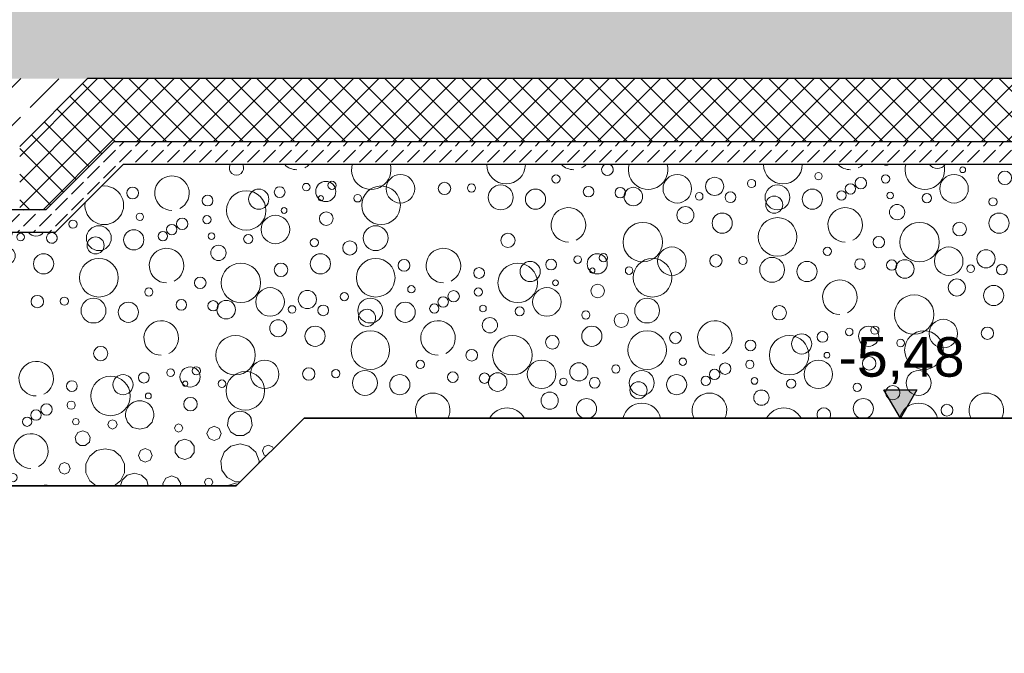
# Model space of a CAD drawing. Header units: metres. Extents: x -12 to 62.3, y -22.2 to 2.8.
# Tile 40 of 214: x 20.3 to 22.4, y -16.2 to -14.8. Entities that reach past the tile are written whole.
import ezdxf

# ---------------------------------------------------------------- set-up
doc = ezdxf.new("R2010")
doc.units = ezdxf.units.M
doc.header["$LTSCALE"] = 20
doc.header["$MEASUREMENT"] = 0
doc.linetypes.add('Strichlinie', pattern=[0.2, 0.15, -0.05])
doc.layers.get('0').update_dxf_attribs({"color": 8, "lineweight": 9})
doc.layers.get('Defpoints').update_dxf_attribs({"color": 8, "lineweight": 9})
for name, color, linetype in [('EG__..___A_____ZEICHNEN', 8, 'Continuous'), ('Neubau__ GHIW - druckfeste Dämmung u BP', 8, 'Continuous'), ('Neubau_A - Bodenaustausch', 8, 'Continuous'), ('Neubau_A - Sauberkeitsschicht', 8, 'Continuous'), ('Neubau_A-Bodenplatte', 8, 'Continuous'), ('Neubau_T-Bemaßung', 8, 'Continuous')]:
    doc.layers.add(name, color=color, linetype=linetype)
doc.layers.add('S-Linien _ Schraffuren.2D', color=8, linetype='Continuous', lineweight=9)
doc.styles.add('ERSTELLTER_STIL_2', font='arial.ttf')
doc.dimstyles.new('ERSTELLTER_STIL__1', dxfattribs={"dimtxt": 0.0875, "dimasz": 0.059375, "dimexe": 0.18, "dimexo": 0.0625, "dimgap": 0, "dimtad": 1, "dimzin": 0, "dimdsep": 46, "dimtxsty": 'ERSTELLTER_STIL_2', "dimblk": 'ARROWHEAD_6', "dimblk1": 'ARROWHEAD_6', "dimblk2": 'ARROWHEAD_6', "dimcen": 0.09, "dimclrd": 7, "dimclre": 7, "dimclrt": 7, "dimazin": 0, "dimtfac": 1, "dimtdec": 4, "dimtmove": 0, "dimatfit": 3, "dimfxl": 1, "dimtolj": 1, "dimtzin": 0, "dimarcsym": 0})
pattern_1 = [(45, (2952.9134, -10.175), (-0.0848528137, 0.0848528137), []), (45, (2952.87097, -10.13257), (-0.0848528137, 0.0848528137), [0.09, -0.03])]
pattern_2 = [(45, (2952.9134, -10.175), (-0.0353553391, 0.0353553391), [0.0375, -0.0125]), (45, (2952.9134, -10.139645), (-0.0353553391, 0.0353553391), [0.0375, -0.0125])]

# ---------------------------------------------------------------- blocks, each defined once
blk = doc.blocks.new('*X371', base_point=(-18420.1572, 0))
at = {"layer": 'Neubau_A - Bodenaustausch', "color": 253, "linetype": 'Continuous', "lineweight": 9, "true_color": 0x9f9f9f}
for centre, radius in [((-21351.0548, -4.9455), 0.00812), ((-21350.7362, -4.9313), 0.00642), ((-21350.643, -4.9493), 0.015), ((-21352.1871, -4.9698), 0.00837), ((-21352.144, -4.9793), 0.0223), ((-21352.1303, -4.9658), 0.00908), ((-21351.979, -4.9734), 0.0315), ((-21351.8816, -4.9727), 0.0137), ((-21351.6352, -4.9516), 0.00908), ((-21351.3671, -4.9734), 0.0315), ((-21351.2846, -4.9681), 0.0201), ((-21351.2029, -4.9617), 0.00908), ((-21350.9614, -4.961), 0.0126), ((-21350.9067, -4.9516), 0.00908), ((-21350.7553, -4.9734), 0.0315), ((-21352.571, -4.9827), 0.013), ((-21352.3198, -5.0213), 0.0436), ((-21352.2922, -4.9963), 0.0223), ((-21352.246, -4.9808), 0.0119), ((-21352.0218, -5.0099), 0.0427), ((-21351.8219, -4.9718), 0.00908), ((-21351.7574, -4.9925), 0.0275), ((-21351.6804, -4.9963), 0.0223), ((-21351.5632, -4.9798), 0.0117), ((-21351.4931, -4.982), 0.0115), ((-21351.4641, -4.9906), 0.0205), ((-21351.3186, -4.9901), 0.00837), ((-21351.2496, -4.9921), 0.0118), ((-21351.1456, -4.9925), 0.0275), ((-21351.0685, -4.9963), 0.0223), ((-21351.0041, -4.9881), 0.0103), ((-21350.9845, -4.9736), 0.0115), ((-21350.8965, -4.9881), 0.00732), ((-21352.4052, -4.9995), 0.0119), ((-21352.1547, -4.9942), 0.00574), ((-21352.0735, -4.9942), 0.00837), ((-21351.1528, -5.0086), 0.0189), ((-21350.8154, -4.9942), 0.0101), ((-21350.6693, -5.0023), 0.00908), ((-21352.2362, -5.0213), 0.00642), ((-21352.143, -5.0393), 0.015), ((-21351.3491, -5.0316), 0.0189), ((-21351.2677, -5.0493), 0.0223), ((-21350.8812, -5.025), 0.0169), ((-21350.6559, -5.0493), 0.0223), ((-21352.7029, -5.0517), 0.00908), ((-21352.5548, -5.0355), 0.00812), ((-21352.4614, -5.051), 0.0126), ((-21352.4067, -5.0416), 0.00908), ((-21352.2553, -5.0634), 0.0315), ((-21351.4434, -5.0913), 0.0436), ((-21351.1455, -5.0799), 0.0427), ((-21350.8316, -5.0913), 0.0436), ((-21350.7431, -5.0625), 0.015), ((-21352.6456, -5.0825), 0.0275), ((-21352.5685, -5.0863), 0.0223), ((-21352.5041, -5.0781), 0.0103), ((-21352.4845, -5.0636), 0.0115), ((-21352.3965, -5.0781), 0.00732), ((-21352.0337, -5.0825), 0.0275), ((-21352.6528, -5.0986), 0.0189), ((-21352.3154, -5.0842), 0.0101), ((-21352.1693, -5.0923), 0.00908), ((-21352.0908, -5.1041), 0.0158), ((-21351.7414, -5.0875), 0.0158), ((-21350.9215, -5.0913), 0.0128), ((-21352.3812, -5.115), 0.0169), ((-21351.379, -5.1334), 0.0315), ((-21351.0352, -5.1116), 0.00908), ((-21350.7671, -5.1334), 0.0315), ((-21350.6846, -5.1281), 0.0201), ((-21352.6455, -5.1699), 0.0427), ((-21352.1559, -5.1393), 0.0223), ((-21352.0336, -5.1699), 0.0427), ((-21351.971, -5.1427), 0.013), ((-21351.6922, -5.1563), 0.0223), ((-21351.646, -5.1408), 0.0119), ((-21351.5871, -5.1298), 0.00837), ((-21351.544, -5.1393), 0.0223), ((-21351.5303, -5.1258), 0.00908), ((-21351.4218, -5.1699), 0.0427), ((-21351.2816, -5.1327), 0.0137), ((-21351.2219, -5.1318), 0.00908), ((-21351.1574, -5.1525), 0.0275), ((-21351.0804, -5.1563), 0.0223), ((-21350.9632, -5.1398), 0.0117), ((-21350.8931, -5.142), 0.0115), ((-21350.8641, -5.1506), 0.0205), ((-21352.3316, -5.1813), 0.0436), ((-21352.2431, -5.1525), 0.015), ((-21351.8052, -5.1595), 0.0119), ((-21351.7198, -5.1813), 0.0436), ((-21351.5547, -5.1542), 0.00574), ((-21351.4735, -5.1542), 0.00837), ((-21350.7186, -5.1501), 0.00837), ((-21350.6496, -5.1521), 0.0118), ((-21352.4215, -5.1813), 0.0128), ((-21351.6362, -5.1813), 0.00642), ((-21350.7491, -5.1916), 0.0189), ((-21352.5352, -5.2016), 0.00908), ((-21352.2671, -5.2234), 0.0315), ((-21352.1846, -5.2181), 0.0201), ((-21351.9548, -5.1955), 0.00812), ((-21351.8614, -5.211), 0.0126), ((-21351.8067, -5.2016), 0.00908), ((-21351.6553, -5.2234), 0.0315), ((-21351.543, -5.1993), 0.015), ((-21350.6677, -5.2093), 0.0223), ((-21352.7219, -5.2218), 0.00908), ((-21352.6574, -5.2425), 0.0275), ((-21352.4632, -5.2298), 0.0117), ((-21352.3931, -5.232), 0.0115), ((-21352.3641, -5.2406), 0.0205), ((-21352.1029, -5.2117), 0.00908), ((-21352.0456, -5.2425), 0.0275), ((-21351.8845, -5.2236), 0.0115), ((-21351.4337, -5.2425), 0.0275), ((-21350.8434, -5.2513), 0.0436), ((-21352.5804, -5.2463), 0.0223), ((-21352.2186, -5.2401), 0.00837), ((-21352.1496, -5.2421), 0.0118), ((-21352.0528, -5.2586), 0.0189), ((-21351.9685, -5.2463), 0.0223), ((-21351.9041, -5.2381), 0.0103), ((-21351.7965, -5.2381), 0.00732), ((-21351.7154, -5.2442), 0.0101), ((-21351.5693, -5.2523), 0.00908), ((-21351.1414, -5.2475), 0.0158), ((-21352.2491, -5.2816), 0.0189), ((-21351.7812, -5.275), 0.0169), ((-21351.4908, -5.2641), 0.0158), ((-21350.779, -5.2934), 0.0315), ((-21352.1677, -5.2993), 0.0223), ((-21352.0455, -5.3299), 0.0427), ((-21351.5559, -5.2993), 0.0223), ((-21351.4336, -5.3299), 0.0427), ((-21350.9871, -5.2898), 0.00837), ((-21350.944, -5.2993), 0.0223), ((-21350.9303, -5.2858), 0.00908), ((-21350.8218, -5.3299), 0.0427), ((-21350.6816, -5.2927), 0.0137), ((-21352.3434, -5.3413), 0.0436), ((-21351.7316, -5.3413), 0.0436), ((-21351.6431, -5.3125), 0.015), ((-21351.371, -5.3027), 0.013), ((-21351.2052, -5.3195), 0.0119), ((-21351.1198, -5.3413), 0.0436), ((-21351.0922, -5.3163), 0.0223), ((-21351.046, -5.3008), 0.0119), ((-21350.9547, -5.3142), 0.00574), ((-21350.8735, -5.3142), 0.00837), ((-21352.6414, -5.3375), 0.0158), ((-21351.8215, -5.3413), 0.0128), ((-21352.279, -5.3834), 0.0315), ((-21351.9352, -5.3616), 0.00908), ((-21351.6671, -5.3834), 0.0315), ((-21351.3548, -5.3555), 0.00812), ((-21351.2067, -5.3616), 0.00908), ((-21351.0553, -5.3834), 0.0315), ((-21351.0362, -5.3413), 0.00642), ((-21350.943, -5.3593), 0.015), ((-21352.4871, -5.3798), 0.00837), ((-21352.444, -5.3893), 0.0223), ((-21352.4303, -5.3758), 0.00908), ((-21352.1816, -5.3827), 0.0137), ((-21352.1219, -5.3818), 0.00908), ((-21352.0574, -5.4025), 0.0275), ((-21351.5846, -5.3781), 0.0201), ((-21351.5029, -5.3717), 0.00908), ((-21351.4456, -5.4025), 0.0275), ((-21351.2845, -5.3836), 0.0115), ((-21351.2614, -5.371), 0.0126), ((-21350.8337, -5.4025), 0.0275), ((-21352.6198, -5.4313), 0.0436), ((-21352.5922, -5.4063), 0.0223), ((-21352.546, -5.3908), 0.0119), ((-21352.3735, -5.4042), 0.00837), ((-21352.3218, -5.4199), 0.0427), ((-21351.9804, -5.4063), 0.0223), ((-21351.8632, -5.3898), 0.0117), ((-21351.7931, -5.392), 0.0115), ((-21351.7641, -5.4006), 0.0205), ((-21351.6186, -5.4001), 0.00837), ((-21351.5496, -5.4021), 0.0118), ((-21351.3685, -5.4063), 0.0223), ((-21351.3041, -5.3981), 0.0103), ((-21351.1965, -5.3981), 0.00732), ((-21351.1154, -5.4042), 0.0101), ((-21352.7052, -5.4095), 0.0119), ((-21352.4547, -5.4042), 0.00574), ((-21351.4528, -5.4186), 0.0189), ((-21351.1812, -5.435), 0.0169), ((-21350.9693, -5.4123), 0.00908), ((-21350.8908, -5.4241), 0.0158), ((-21352.5362, -5.4313), 0.00642), ((-21352.443, -5.4493), 0.015), ((-21351.6491, -5.4416), 0.0189), ((-21352.7067, -5.4516), 0.00908), ((-21350.771, -5.4627), 0.013)]:
    blk.add_circle(centre, radius, dxfattribs=at)
for centre, radius, start, end in [((-21352.3414, -4.9275), 0.0158, 151.5181, 28.4819), ((-21352.2077, -4.8931), 0.0382, 224.6985, 270), ((-21352.2077, -4.8931), 0.0382, 296.5651, 315.3015), ((-21352.0434, -4.9313), 0.0436, 164.9207, 15.0793), ((-21351.7455, -4.9199), 0.0427, 180.173, 359.827), ((-21351.5959, -4.8931), 0.0382, 224.6985, 270), ((-21351.5959, -4.8931), 0.0382, 296.5651, 315.3015), ((-21351.5215, -4.9313), 0.0128, 118.6876, 61.3124), ((-21351.4316, -4.9313), 0.0436, 164.9207, 15.0793), ((-21351.1336, -4.9199), 0.0427, 180.173, 359.827), ((-21350.984, -4.8931), 0.0382, 224.6985, 270), ((-21350.984, -4.8931), 0.0382, 296.5651, 315.3015), ((-21350.9052, -4.9095), 0.0119, 241.3524, 298.6476), ((-21350.8198, -4.9313), 0.0436, 164.9207, 15.0793), ((-21350.7922, -4.9063), 0.0223, 218.0434, 321.9566), ((-21352.484, -4.9831), 0.0382, 296.5651, 270), ((-21352.6336, -5.0099), 0.0427, 172.3006, 97.6994), ((-21351.6077, -5.0531), 0.0382, 296.5651, 270), ((-21350.9959, -5.0531), 0.0382, 296.5651, 270), ((-21352.7496, -5.0821), 0.0118, 311.3017, 48.6982), ((-21352.4959, -5.1431), 0.0382, 296.5651, 270), ((-21351.884, -5.1431), 0.0382, 296.5651, 270), ((-21351.0077, -5.2131), 0.0382, 296.5651, 270), ((-21352.5077, -5.3031), 0.0382, 296.5651, 270), ((-21351.8959, -5.3031), 0.0382, 296.5651, 270), ((-21351.284, -5.3031), 0.0382, 296.5651, 270), ((-21351.9077, -5.4631), 0.0382, 333.7937, 206.2063), ((-21351.5677, -5.4593), 0.0223, 291.7448, 248.2552), ((-21351.2959, -5.4631), 0.0382, 333.7937, 206.2063), ((-21350.9559, -5.4593), 0.0223, 291.7448, 248.2552), ((-21350.684, -5.4631), 0.0382, 333.7937, 206.2063), ((-21352.5553, -5.4734), 0.0315, 347.8174, 192.1826), ((-21351.7434, -5.5013), 0.0436, 29.3239, 150.6761), ((-21351.4455, -5.4899), 0.0427, 13.3628, 166.6372), ((-21351.1316, -5.5013), 0.0436, 29.3239, 150.6761), ((-21351.0431, -5.4725), 0.015, 329.9762, 210.0238), ((-21350.8336, -5.4899), 0.0427, 13.3628, 166.6372), ((-21352.3337, -5.4925), 0.0275, 26.8757, 153.1243)]:
    blk.add_arc(centre, radius, start, end, dxfattribs=at)
blk = doc.blocks.new('*X374', base_point=(-18420.1572, 0))
at = {"layer": 'Neubau_A - Bodenaustausch', "color": 253, "linetype": 'Continuous', "lineweight": 9, "true_color": 0x9f9f9f}
for centre, radius in [((-21353.9052, -5.0895), 0.0119), ((-21353.6547, -5.0842), 0.00574), ((-21353.5735, -5.0842), 0.00837), ((-21352.8186, -5.0801), 0.00837), ((-21354.5215, -5.1113), 0.0128), ((-21353.7362, -5.1113), 0.00642), ((-21353.643, -5.1293), 0.015), ((-21352.8491, -5.1216), 0.0189), ((-21354.6352, -5.1316), 0.00908), ((-21354.3671, -5.1534), 0.0315), ((-21354.2846, -5.1481), 0.0201), ((-21354.2029, -5.1417), 0.00908), ((-21354.0548, -5.1255), 0.00812), ((-21353.9614, -5.141), 0.0126), ((-21353.9067, -5.1316), 0.00908), ((-21353.7553, -5.1534), 0.0315), ((-21352.7677, -5.1393), 0.0223), ((-21354.5632, -5.1598), 0.0117), ((-21354.4931, -5.162), 0.0115), ((-21354.4641, -5.1706), 0.0205), ((-21354.1456, -5.1725), 0.0275), ((-21354.0685, -5.1763), 0.0223), ((-21354.0041, -5.1681), 0.0103), ((-21353.9845, -5.1536), 0.0115), ((-21353.5337, -5.1725), 0.0275), ((-21352.9434, -5.1813), 0.0436), ((-21354.3186, -5.1701), 0.00837), ((-21354.2496, -5.1721), 0.0118), ((-21354.1528, -5.1886), 0.0189), ((-21353.8965, -5.1681), 0.00732), ((-21353.8154, -5.1742), 0.0101), ((-21353.6693, -5.1823), 0.00908), ((-21353.5908, -5.1941), 0.0158), ((-21353.2414, -5.1775), 0.0158), ((-21354.3491, -5.2116), 0.0189), ((-21353.8812, -5.205), 0.0169), ((-21352.879, -5.2234), 0.0315), ((-21354.2677, -5.2293), 0.0223), ((-21354.1455, -5.2599), 0.0427), ((-21353.6559, -5.2293), 0.0223), ((-21353.5336, -5.2599), 0.0427), ((-21353.471, -5.2327), 0.013), ((-21353.146, -5.2308), 0.0119), ((-21353.0871, -5.2198), 0.00837), ((-21353.044, -5.2293), 0.0223), ((-21353.0303, -5.2158), 0.00908), ((-21352.9218, -5.2599), 0.0427), ((-21352.7816, -5.2227), 0.0137), ((-21354.4434, -5.2713), 0.0436), ((-21353.8316, -5.2713), 0.0436), ((-21353.7431, -5.2425), 0.015), ((-21353.3052, -5.2495), 0.0119), ((-21353.2198, -5.2713), 0.0436), ((-21353.1922, -5.2463), 0.0223), ((-21353.0547, -5.2442), 0.00574), ((-21352.9735, -5.2442), 0.00837), ((-21353.9215, -5.2713), 0.0128), ((-21353.1362, -5.2713), 0.00642), ((-21354.379, -5.3134), 0.0315), ((-21354.0352, -5.2916), 0.00908), ((-21353.7671, -5.3134), 0.0315), ((-21353.6846, -5.3081), 0.0201), ((-21353.4548, -5.2855), 0.00812), ((-21353.3614, -5.301), 0.0126), ((-21353.3067, -5.2916), 0.00908), ((-21353.1553, -5.3134), 0.0315), ((-21353.043, -5.2893), 0.015), ((-21354.646, -5.3208), 0.0119), ((-21354.5871, -5.3098), 0.00837), ((-21354.544, -5.3193), 0.0223), ((-21354.5303, -5.3058), 0.00908), ((-21354.4218, -5.3499), 0.0427), ((-21354.2816, -5.3127), 0.0137), ((-21354.2219, -5.3118), 0.00908), ((-21354.1574, -5.3325), 0.0275), ((-21353.9632, -5.3198), 0.0117), ((-21353.8641, -5.3306), 0.0205), ((-21353.6029, -5.3017), 0.00908), ((-21353.5456, -5.3325), 0.0275), ((-21353.3845, -5.3136), 0.0115), ((-21352.9337, -5.3325), 0.0275), ((-21354.5547, -5.3342), 0.00574), ((-21354.4735, -5.3342), 0.00837), ((-21354.0804, -5.3363), 0.0223), ((-21353.8931, -5.322), 0.0115), ((-21353.7186, -5.3301), 0.00837), ((-21353.6496, -5.3321), 0.0118), ((-21353.5528, -5.3486), 0.0189), ((-21353.4685, -5.3363), 0.0223), ((-21353.4041, -5.3281), 0.0103), ((-21353.2965, -5.3281), 0.00732), ((-21353.2154, -5.3342), 0.0101), ((-21353.7491, -5.3716), 0.0189), ((-21353.2812, -5.365), 0.0169), ((-21353.0693, -5.3423), 0.00908), ((-21352.9908, -5.3541), 0.0158), ((-21354.6553, -5.4034), 0.0315), ((-21354.6362, -5.3613), 0.00642), ((-21354.543, -5.3793), 0.015), ((-21353.6677, -5.3893), 0.0223), ((-21353.0559, -5.3893), 0.0223), ((-21354.4337, -5.4225), 0.0275), ((-21353.8434, -5.4313), 0.0436), ((-21353.5455, -5.4199), 0.0427), ((-21353.2316, -5.4313), 0.0436), ((-21353.1431, -5.4025), 0.015), ((-21352.9336, -5.4199), 0.0427), ((-21352.871, -5.3927), 0.013), ((-21354.1414, -5.4275), 0.0158), ((-21353.3215, -5.4313), 0.0128), ((-21354.5693, -5.4323), 0.00908), ((-21354.4908, -5.4441), 0.0158), ((-21352.8548, -5.4455), 0.00812), ((-21354.5559, -5.4793), 0.0223), ((-21353.9871, -5.4698), 0.00837), ((-21353.944, -5.4793), 0.0223), ((-21353.9303, -5.4658), 0.00908), ((-21353.779, -5.4734), 0.0315), ((-21353.6816, -5.4727), 0.0137), ((-21353.4352, -5.4516), 0.00908), ((-21353.1671, -5.4734), 0.0315), ((-21353.0846, -5.4681), 0.0201), ((-21353.0029, -5.4617), 0.00908), ((-21352.7845, -5.4736), 0.0115), ((-21352.7614, -5.461), 0.0126), ((-21354.6431, -5.4925), 0.015), ((-21354.4336, -5.5099), 0.0427), ((-21354.371, -5.4827), 0.013), ((-21354.1198, -5.5213), 0.0436), ((-21354.0922, -5.4963), 0.0223), ((-21354.046, -5.4808), 0.0119), ((-21353.8218, -5.5099), 0.0427), ((-21353.6219, -5.4718), 0.00908), ((-21353.5574, -5.4925), 0.0275), ((-21353.4804, -5.4963), 0.0223), ((-21353.3632, -5.4798), 0.0117), ((-21353.2931, -5.482), 0.0115), ((-21353.2641, -5.4906), 0.0205), ((-21353.1186, -5.4901), 0.00837), ((-21353.0496, -5.4921), 0.0118), ((-21352.9456, -5.4925), 0.0275), ((-21352.8685, -5.4963), 0.0223), ((-21352.8041, -5.4881), 0.0103), ((-21354.2052, -5.4995), 0.0119), ((-21353.9547, -5.4942), 0.00574), ((-21353.8735, -5.4942), 0.00837), ((-21352.9528, -5.5086), 0.0189), ((-21354.3548, -5.5355), 0.00812), ((-21354.0362, -5.5213), 0.00642), ((-21353.943, -5.5393), 0.015), ((-21353.1491, -5.5316), 0.0189), ((-21353.0677, -5.5493), 0.0223), ((-21354.6671, -5.5634), 0.0315), ((-21354.5846, -5.5581), 0.0201), ((-21354.5029, -5.5517), 0.00908), ((-21354.2614, -5.551), 0.0126), ((-21354.2067, -5.5416), 0.00908), ((-21354.0553, -5.5634), 0.0315), ((-21352.9455, -5.5799), 0.0427), ((-21354.5496, -5.5821), 0.0118), ((-21354.4456, -5.5825), 0.0275), ((-21354.3685, -5.5863), 0.0223), ((-21354.3041, -5.5781), 0.0103), ((-21354.2845, -5.5636), 0.0115), ((-21354.1965, -5.5781), 0.00732), ((-21353.8337, -5.5825), 0.0275), ((-21354.6186, -5.5801), 0.00837), ((-21354.4528, -5.5986), 0.0189), ((-21354.1154, -5.5842), 0.0101), ((-21353.9693, -5.5923), 0.00908), ((-21353.8908, -5.6041), 0.0158), ((-21353.5414, -5.5875), 0.0158), ((-21352.8352, -5.6116), 0.00908)]:
    blk.add_circle(centre, radius, dxfattribs=at)
for centre, radius, start, end in [((-21354.5959, -5.0731), 0.0382, 175.2997, 270), ((-21354.5959, -5.0731), 0.0382, 296.5651, 4.7003), ((-21354.4316, -5.1113), 0.0436, 108.3907, 71.6093), ((-21354.3431, -5.0825), 0.015, 123.5224, 56.4776), ((-21354.2559, -5.0693), 0.0223, 181.7745, 358.2255), ((-21354.1336, -5.0999), 0.0427, 135.6218, 44.3782), ((-21354.071, -5.0727), 0.013, 167.9944, 12.0056), ((-21353.984, -5.0731), 0.0382, 175.2997, 270), ((-21353.984, -5.0731), 0.0382, 296.5651, 4.7003), ((-21353.8198, -5.1113), 0.0436, 108.3907, 71.6093), ((-21353.7922, -5.0863), 0.0223, 133.067, 46.933), ((-21353.746, -5.0708), 0.0119, 176.1982, 3.8018), ((-21353.644, -5.0693), 0.0223, 181.7745, 358.2255), ((-21353.5218, -5.0999), 0.0427, 135.6218, 44.3782), ((-21353.479, -5.0634), 0.0315, 192.1825, 347.8175), ((-21353.3816, -5.0627), 0.0137, 212.1243, 327.8757), ((-21353.3219, -5.0618), 0.00908, 243.9886, 296.0114), ((-21353.2574, -5.0825), 0.0275, 153.1242, 26.8758), ((-21353.1804, -5.0863), 0.0223, 133.067, 46.933), ((-21353.0632, -5.0698), 0.0117, 181.1535, 358.8465), ((-21352.9931, -5.072), 0.0115, 170.0148, 9.9852), ((-21352.9641, -5.0806), 0.0205, 149.0935, 30.9065), ((-21352.8671, -5.0634), 0.0315, 192.1825, 347.8175), ((-21352.7846, -5.0581), 0.0201, 216.3658, 323.6342), ((-21352.7496, -5.0821), 0.0118, 48.6983, 311.3017), ((-21353.1077, -5.1431), 0.0382, 296.5651, 270), ((-21354.6804, -5.1763), 0.0223, 212.2276, 147.7724), ((-21354.6077, -5.2331), 0.0382, 296.5651, 270), ((-21353.9959, -5.2331), 0.0382, 296.5651, 270), ((-21353.384, -5.2331), 0.0382, 296.5651, 270), ((-21354.6922, -5.3363), 0.0223, 251.6654, 108.3346), ((-21354.7198, -5.3613), 0.0436, 298.1581, 61.8419), ((-21354.0077, -5.3931), 0.0382, 296.5651, 270), ((-21353.3959, -5.3931), 0.0382, 296.5651, 270), ((-21352.784, -5.3931), 0.0382, 296.5651, 270), ((-21354.284, -5.4831), 0.0382, 296.5651, 270), ((-21354.7316, -5.5213), 0.0436, 318.0436, 41.9564), ((-21353.4077, -5.5531), 0.0382, 296.5651, 270), ((-21352.7959, -5.5531), 0.0382, 296.5651, 270), ((-21353.2434, -5.5913), 0.0436, 297.4024, 242.5976), ((-21354.6491, -5.6216), 0.0189, 333.7846, 206.2154), ((-21354.2959, -5.6431), 0.0382, 20.1035, 159.8965), ((-21354.1812, -5.615), 0.0169, 297.5927, 242.4073), ((-21353.684, -5.6431), 0.0382, 20.1035, 159.8965), ((-21353.179, -5.6334), 0.0315, 6.109, 173.891), ((-21354.5677, -5.6393), 0.0223, 24.7066, 155.2934), ((-21354.4455, -5.6699), 0.0427, 68.9918, 111.0082), ((-21353.9559, -5.6393), 0.0223, 24.7066, 155.2934), ((-21353.8336, -5.6699), 0.0427, 68.9918, 111.0082), ((-21353.771, -5.6427), 0.013, 77.8545, 102.1455), ((-21353.446, -5.6408), 0.0119, 64.6773, 115.3227), ((-21353.3871, -5.6298), 0.00837, 358.732, 181.268), ((-21353.344, -5.6393), 0.0223, 24.7066, 155.2934), ((-21353.3303, -5.6258), 0.00908, 332.1204, 207.8796), ((-21353.2218, -5.6699), 0.0427, 68.9918, 111.0082), ((-21353.0816, -5.6327), 0.0137, 11.5784, 168.4216), ((-21353.0219, -5.6318), 0.00908, 11.7245, 168.2755), ((-21352.9574, -5.6525), 0.0275, 54.5945, 125.4055), ((-21352.7632, -5.6398), 0.0117, 56.5186, 123.4814)]:
    blk.add_arc(centre, radius, start, end, dxfattribs=at)
blk = doc.blocks.new('*X376', base_point=(-18420.1572, 0))
at = {"layer": 'Neubau_A - Bodenaustausch', "color": 253, "linetype": 'Continuous', "lineweight": 9, "true_color": 0x9f9f9f}
for p, q in [((-21352.7017, -5.4829), (-21352.7038, -5.4881)), ((-21352.6965, -5.4808), (-21352.7017, -5.4829)), ((-21352.6914, -5.4829), (-21352.6965, -5.4808)), ((-21352.6892, -5.4881), (-21352.6914, -5.4829)), ((-21352.6154, -5.484), (-21352.6225, -5.487)), ((-21352.6082, -5.487), (-21352.6154, -5.484)), ((-21352.585, -5.48), (-21352.5826, -5.4891)), ((-21352.528, -5.4891), (-21352.5256, -5.48)), ((-21352.3588, -5.481), (-21352.361, -5.4964)), ((-21352.3579, -5.48), (-21352.3588, -5.481)), ((-21352.3087, -5.481), (-21352.3095, -5.48)), ((-21352.3065, -5.4964), (-21352.3087, -5.481)), ((-21352.7038, -5.4881), (-21352.7017, -5.4933)), ((-21352.7017, -5.4933), (-21352.6965, -5.4954)), ((-21352.6965, -5.4954), (-21352.6914, -5.4933)), ((-21352.6914, -5.4933), (-21352.6892, -5.4881)), ((-21352.6225, -5.487), (-21352.6255, -5.4942)), ((-21352.6255, -5.4942), (-21352.6225, -5.5013)), ((-21352.6225, -5.5013), (-21352.6154, -5.5043)), ((-21352.6154, -5.5043), (-21352.6082, -5.5013)), ((-21352.6052, -5.4942), (-21352.6082, -5.487)), ((-21352.6082, -5.5013), (-21352.6052, -5.4942)), ((-21352.5826, -5.4891), (-21352.571, -5.5006)), ((-21352.571, -5.5006), (-21352.5553, -5.5049)), ((-21352.5553, -5.5049), (-21352.5395, -5.5006)), ((-21352.5395, -5.5006), (-21352.528, -5.4891)), ((-21352.4757, -5.4959), (-21352.4783, -5.5023)), ((-21352.4783, -5.5023), (-21352.4757, -5.5087)), ((-21352.4693, -5.4932), (-21352.4757, -5.4959)), ((-21352.4628, -5.4959), (-21352.4693, -5.4932)), ((-21352.4602, -5.5023), (-21352.4628, -5.4959)), ((-21352.4628, -5.5087), (-21352.4602, -5.5023)), ((-21352.402, -5.5029), (-21352.4066, -5.5141)), ((-21352.3908, -5.4983), (-21352.402, -5.5029)), ((-21352.3796, -5.5029), (-21352.3908, -5.4983)), ((-21352.3749, -5.5141), (-21352.3796, -5.5029)), ((-21352.361, -5.4964), (-21352.3545, -5.5105)), ((-21352.3129, -5.5105), (-21352.3065, -5.4964)), ((-21352.6921, -5.5121), (-21352.6979, -5.5221)), ((-21352.6979, -5.5221), (-21352.6959, -5.5335)), ((-21352.6812, -5.5082), (-21352.6921, -5.5121)), ((-21352.6704, -5.5121), (-21352.6812, -5.5082)), ((-21352.6646, -5.5221), (-21352.6704, -5.5121)), ((-21352.6666, -5.5335), (-21352.6646, -5.5221)), ((-21352.4757, -5.5087), (-21352.4693, -5.5114)), ((-21352.4693, -5.5114), (-21352.4628, -5.5087)), ((-21352.4559, -5.527), (-21352.469, -5.5313)), ((-21352.4428, -5.5313), (-21352.4559, -5.527)), ((-21352.4066, -5.5141), (-21352.402, -5.5254)), ((-21352.402, -5.5254), (-21352.3908, -5.53)), ((-21352.3908, -5.53), (-21352.3796, -5.5254)), ((-21352.3796, -5.5254), (-21352.3749, -5.5141)), ((-21352.3545, -5.5105), (-21352.3415, -5.5189)), ((-21352.3415, -5.5189), (-21352.326, -5.5189)), ((-21352.326, -5.5189), (-21352.3129, -5.5105)), ((-21352.6959, -5.5335), (-21352.687, -5.5409)), ((-21352.687, -5.5409), (-21352.6755, -5.5409)), ((-21352.6755, -5.5409), (-21352.6666, -5.5335)), ((-21352.6316, -5.5478), (-21352.6505, -5.5521)), ((-21352.6127, -5.5521), (-21352.6316, -5.5478)), ((-21352.5431, -5.5475), (-21352.5537, -5.5519)), ((-21352.5325, -5.5519), (-21352.5431, -5.5475)), ((-21352.469, -5.5313), (-21352.4771, -5.5424)), ((-21352.4771, -5.5424), (-21352.4771, -5.5562)), ((-21352.4347, -5.5424), (-21352.4428, -5.5313)), ((-21352.4347, -5.5562), (-21352.4347, -5.5424)), ((-21352.3535, -5.5421), (-21352.3688, -5.5556)), ((-21352.3336, -5.5372), (-21352.3535, -5.5421)), ((-21352.3138, -5.5421), (-21352.3336, -5.5372)), ((-21352.2985, -5.5556), (-21352.3138, -5.5421)), ((-21352.2802, -5.5435), (-21352.284, -5.5527)), ((-21352.271, -5.5397), (-21352.2802, -5.5435)), ((-21352.2619, -5.5435), (-21352.271, -5.5397)), ((-21352.2599, -5.5481), (-21352.2619, -5.5435)), ((-21352.6657, -5.5642), (-21352.6741, -5.5816)), ((-21352.6505, -5.5521), (-21352.6657, -5.5642)), ((-21352.5976, -5.5642), (-21352.6127, -5.5521)), ((-21352.5891, -5.5816), (-21352.5976, -5.5642)), ((-21352.5537, -5.5519), (-21352.5581, -5.5625)), ((-21352.5581, -5.5625), (-21352.5537, -5.5731)), ((-21352.5281, -5.5625), (-21352.5325, -5.5519)), ((-21352.5325, -5.5731), (-21352.5281, -5.5625)), ((-21352.4771, -5.5562), (-21352.469, -5.5673)), ((-21352.469, -5.5673), (-21352.4559, -5.5716)), ((-21352.4559, -5.5716), (-21352.4428, -5.5673)), ((-21352.4428, -5.5673), (-21352.4347, -5.5562)), ((-21352.3688, -5.5556), (-21352.376, -5.5747)), ((-21352.2912, -5.5747), (-21352.2985, -5.5556)), ((-21352.284, -5.5527), (-21352.2802, -5.5619)), ((-21352.2802, -5.5619), (-21352.2756, -5.5638)), ((-21352.7306, -5.5822), (-21352.7344, -5.5913)), ((-21352.7344, -5.5913), (-21352.7306, -5.6003)), ((-21352.7215, -5.5784), (-21352.7306, -5.5822)), ((-21352.7125, -5.5822), (-21352.7215, -5.5784)), ((-21352.7087, -5.5913), (-21352.7125, -5.5822)), ((-21352.7125, -5.6003), (-21352.7087, -5.5913)), ((-21352.6741, -5.5816), (-21352.6741, -5.601)), ((-21352.5891, -5.601), (-21352.5891, -5.5816)), ((-21352.5537, -5.5731), (-21352.5431, -5.5775)), ((-21352.5431, -5.5775), (-21352.5325, -5.5731)), ((-21352.376, -5.5747), (-21352.3736, -5.595)), ((-21352.2919, -5.5801), (-21352.2912, -5.5747)), ((-21352.7306, -5.6003), (-21352.7215, -5.6041)), ((-21352.7215, -5.6041), (-21352.7125, -5.6003)), ((-21352.6741, -5.601), (-21352.6657, -5.6185)), ((-21352.5976, -5.6185), (-21352.5891, -5.601)), ((-21352.5829, -5.6061), (-21352.5944, -5.6176)), ((-21352.5671, -5.6019), (-21352.5829, -5.6061)), ((-21352.5514, -5.6061), (-21352.5671, -5.6019)), ((-21352.5398, -5.6176), (-21352.5514, -5.6061)), ((-21352.4975, -5.6126), (-21352.5044, -5.6246)), ((-21352.4846, -5.6079), (-21352.4975, -5.6126)), ((-21352.4716, -5.6126), (-21352.4846, -5.6079)), ((-21352.4647, -5.6246), (-21352.4716, -5.6126)), ((-21352.4029, -5.6126), (-21352.4094, -5.6153)), ((-21352.3965, -5.6153), (-21352.4029, -5.6126)), ((-21352.3736, -5.595), (-21352.362, -5.6118)), ((-21352.362, -5.6118), (-21352.3439, -5.6213)), ((-21352.6657, -5.6185), (-21352.6512, -5.63)), ((-21352.612, -5.63), (-21352.5976, -5.6185)), ((-21352.5944, -5.6176), (-21352.5977, -5.63)), ((-21352.5365, -5.63), (-21352.5398, -5.6176)), ((-21352.5044, -5.6246), (-21352.5034, -5.63)), ((-21352.4657, -5.63), (-21352.4647, -5.6246)), ((-21352.4094, -5.6153), (-21352.412, -5.6217)), ((-21352.412, -5.6217), (-21352.4094, -5.6281)), ((-21352.4094, -5.6281), (-21352.4048, -5.63)), ((-21352.4011, -5.63), (-21352.3965, -5.6281)), ((-21352.3939, -5.6217), (-21352.3965, -5.6153)), ((-21352.3965, -5.6281), (-21352.3939, -5.6217)), ((-21352.3604, -5.6293), (-21352.3611, -5.63)), ((-21352.3456, -5.6249), (-21352.3604, -5.6293)), ((-21352.3387, -5.6269), (-21352.3456, -5.6249)), ((-21352.3439, -5.6213), (-21352.3332, -5.6213))]:
    blk.add_line(p, q, dxfattribs=at)
blk = doc.blocks.new('ARROWHEAD_6')
at = {"color": 0, "linetype": 'Continuous', "lineweight": 0}
for p, q in [((-0.5, -0.5), (0.5, 0.5)), ((0, 0), (-1, 0))]:
    blk.add_line(p, q, dxfattribs=at)
blk = doc.blocks.new('*D478')
at = {"layer": 'Defpoints', "color": 0, "linetype": 'Continuous', "transparency": 16777216}
for p in [(19.0274, -14.555), (45.515, -14.555), (18.45, -15.055)]:
    blk.add_point(p, dxfattribs=at)
at = {"layer": 'Neubau_T-Bemaßung', "linetype": 'Continuous', "lineweight": -2, "transparency": 16777216}
for p, q in [((45.4525, -14.555), (18.8474, -14.555)), ((19.0274, -14.6144), (19.0274, -14.6249)), ((19.0274, -14.9956), (19.0274, -14.8519)), ((18.5125, -15.055), (19.2074, -15.055))]:
    blk.add_line(p, q, dxfattribs=at)
at = {"layer": 'Neubau_T-Bemaßung', "linetype": 'Continuous', "lineweight": -2, "transparency": 16777216, "xscale": 0.059375, "yscale": 0.059375, "zscale": 0.059375}
for p, rotation in [((19.0274, -14.555), 90), ((19.0274, -15.055), 270)]:
    blk.add_blockref('ARROWHEAD_6', p, dxfattribs=dict(at, rotation=rotation))
at = {"layer": 'Neubau_T-Bemaßung', "linetype": 'Continuous', "transparency": 16777216, "insert": (19.0274, -14.7384), "char_height": 0.0875, "attachment_point": 5, "rotation": 90, "style": 'ERSTELLTER_STIL_2'}
blk.add_mtext('\\A1;0.50', dxfattribs=at)
blk = doc.blocks.new('*D494')
at = {"layer": 'Defpoints', "color": 0, "linetype": 'Continuous', "transparency": 16777216}
for p in [(19.3774, -14.555), (45.515, -14.555), (20.25, -15.055)]:
    blk.add_point(p, dxfattribs=at)
at = {"layer": 'Neubau_T-Bemaßung', "linetype": 'Continuous', "lineweight": -2, "transparency": 16777216}
for p, q in [((45.4525, -14.555), (19.1974, -14.555)), ((19.3774, -14.6144), (19.3774, -14.6917)), ((19.3774, -14.9956), (19.3774, -14.9186)), ((20.1875, -15.055), (19.1974, -15.055))]:
    blk.add_line(p, q, dxfattribs=at)
at = {"layer": 'Neubau_T-Bemaßung', "linetype": 'Continuous', "lineweight": -2, "transparency": 16777216, "xscale": 0.059375, "yscale": 0.059375, "zscale": 0.059375}
for p, rotation in [((19.3774, -14.555), 90), ((19.3774, -15.055), 270)]:
    blk.add_blockref('ARROWHEAD_6', p, dxfattribs=dict(at, rotation=rotation))
at = {"layer": 'Neubau_T-Bemaßung', "linetype": 'Continuous', "transparency": 16777216, "insert": (19.3774, -14.8051), "char_height": 0.0875, "attachment_point": 5, "rotation": 90, "style": 'ERSTELLTER_STIL_2'}
blk.add_mtext('\\A1;0.50', dxfattribs=at)

msp = doc.modelspace()

# ---------------------------------------------------------------- hatches: boundary and pattern name
at = {"layer": 'Neubau__ GHIW - druckfeste Dämmung u BP', "linetype": 'Continuous'}
h = msp.add_hatch(dxfattribs=at)
h.set_pattern_fill('DÄMMUNG__HART_1_0001', color=256, style=0, pattern_type=2)
h.set_pattern_definition([(135, (2952.9134, -10.175), (0.02828427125, 0.02828427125), []), (225, (2952.9134, -10.175), (-0.02828427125, 0.02828427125), [])])
h.paths.add_polyline_path([(20.25, -15.195), (20.308, -15.195), (20.458, -15.045), (20.4, -15.045), (20.4, -14.905), (20.25, -15.055)])
h = msp.add_hatch(dxfattribs=at)
h.set_pattern_fill('DÄMMUNG__HART_1_0001', color=256, style=0, pattern_type=2)
h.set_pattern_definition([(45, (2952.9134, -10.175), (-0.02828427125, 0.02828427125), []), (135, (2952.9134, -10.175), (0.02828427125, 0.02828427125), [])])
h.paths.add_polyline_path([(20.4, -14.905), (20.4, -15.045), (23.525, -15.045), (23.525, -14.905)])
at = {"layer": 'Neubau_A - Sauberkeitsschicht', "linetype": 'Continuous'}
h = msp.add_hatch(dxfattribs=at)
h.set_pattern_fill('BETON__UNBEWEHRT_0001', color=256, style=0, pattern_type=2)
h.set_pattern_definition(pattern_2)
h.paths.add_polyline_path([(20.308, -15.245), (20.3287, -15.245), (20.4787, -15.095), (20.458, -15.095), (20.458, -15.045), (20.308, -15.195)])
h = msp.add_hatch(dxfattribs=at)
h.set_pattern_fill('BETON__UNBEWEHRT_0001', color=256, style=0, pattern_type=2)
h.set_pattern_definition(pattern_2)
h.paths.add_polyline_path([(20.458, -15.045), (20.458, -15.095), (23.525, -15.095), (23.525, -15.045)])
h = msp.add_hatch(dxfattribs=at)
h.set_pattern_fill('BETON__UNBEWEHRT_0001', color=256, style=0, pattern_type=2)
h.set_pattern_definition(pattern_2)
h.paths.add_polyline_path([(18.3921, -15.245), (20.308, -15.245), (20.308, -15.195), (18.3921, -15.195)])
at = {"layer": 'Neubau_A-Bodenplatte', "linetype": 'Continuous'}
h = msp.add_hatch(dxfattribs=at)
h.set_pattern_fill('BETON__STAHLBETON_0001', color=256, style=0, pattern_type=2)
h.set_pattern_definition(pattern_1)
h.paths.add_polyline_path([(45.515, -14.555), (14.39, -14.555), (14.39, -14.905), (45.515, -14.905)])
h = msp.add_hatch(dxfattribs=at)
h.set_pattern_fill('BETON__STAHLBETON_0001', color=256, style=0, pattern_type=2)
h.set_pattern_definition(pattern_1)
h.paths.add_polyline_path([(18.3, -14.905), (18.45, -15.055), (20.25, -15.055), (20.4, -14.905)])
at = {"layer": 'Neubau_T-Bemaßung', "linetype": 'Continuous'}
msp.add_hatch(color=256, dxfattribs=at).paths.add_polyline_path([(22.1966, -15.655), (22.2329, -15.5925), (22.1604, -15.5925)])

# ---------------------------------------------------------------- linework, layer by layer
at = {"layer": 'EG__..___A_____ZEICHNEN'}
msp.add_lwpolyline([(9.4144, -11.5194), (13.55, -15.655), (14.23, -15.655), (17.8213, -15.655), (17.9713, -15.805), (20.7287, -15.805), (20.8787, -15.655), (23.975, -15.655), (24.115, -15.515), (45.675, -15.515), (46.2521, -15.515), (47.1231, -15.515), (49.9511, -15.515), (54.1607, -11.3054), (62.23, -11.3946), (62.23, -22.195), (-11.9977, -22.195)], dxfattribs=at)
at = {"layer": 'Neubau__ GHIW - druckfeste Dämmung u BP', "linetype": 'Continuous'}
for p, q in [((20.4, -14.905), (20.25, -15.055)), ((23.525, -15.045), (20.458, -15.045))]:
    msp.add_line(p, q, dxfattribs=at)
at = {"layer": 'Neubau_A - Bodenaustausch', "linetype": 'Continuous'}
for p, q in [((20.8787, -15.655), (20.7287, -15.805)), ((23.575, -15.655), (20.8787, -15.655)), ((20.3287, -15.805), (18.3713, -15.805)), ((20.7287, -15.805), (20.3287, -15.805))]:
    msp.add_line(p, q, dxfattribs=at)
at = {"layer": 'Neubau_A - Sauberkeitsschicht', "linetype": 'Continuous'}
for p, q in [((20.458, -15.045), (20.308, -15.195)), ((20.4787, -15.095), (20.3287, -15.245)), ((23.525, -15.095), (20.4787, -15.095)), ((20.308, -15.245), (18.3921, -15.245)), ((20.3287, -15.245), (20.308, -15.245))]:
    msp.add_line(p, q, dxfattribs=at)
at = {"layer": 'Neubau_A - Sauberkeitsschicht', "linetype": 'Continuous', "flags": 128}
msp.add_lwpolyline([(20.308, -15.195), (20.25, -15.195), (18.45, -15.195), (18.3921, -15.195)], dxfattribs=at)
at = {"layer": 'Neubau_A-Bodenplatte', "linetype": 'Continuous', "flags": 128}
msp.add_lwpolyline([(45.515, -14.905), (23.525, -14.905), (20.4, -14.905)], dxfattribs=at)
at = {"layer": 'Neubau_T-Bemaßung', "linetype": 'Continuous'}
for p, q in [((22.1966, -15.655), (22.1604, -15.5925)), ((22.1604, -15.5925), (22.2329, -15.5925)), ((22.2329, -15.5925), (22.1966, -15.655)), ((22.1966, -15.655), (22.1498, -15.655)), ((22.1966, -15.655), (22.2435, -15.655))]:
    msp.add_line(p, q, dxfattribs=at)
at = {"layer": 'S-Linien _ Schraffuren.2D', "color": 21, "linetype": 'Strichlinie', "flags": 128}
msp.add_lwpolyline([(54.1607, -11.3054), (52.23, -11.284), (48.5204, -11.243), (46.1146, -11.201), (45.9894, -11.1053), (43.0553, -11.0705), (36.8715, -10.9761), (32.342, -10.9037), (27.1349, -10.8189), (17.8029, -10.6526), (12.8627, -10.5786), (12.7626, -10.6353), (12.3922, -10.6329), (10.3622, -10.6318), (8.3064, -10.614), (8.2075, -10.6292), (1.2151, -10.6559), (-0.1429, -10.7019), (-2.2849, -10.6801), (-1.3, -11.665), (0.34, -11.665), (0.34, -11.405), (9.14, -11.405), (13.39, -15.655), (17.8213, -15.655), (17.9713, -15.805), (20.7287, -15.805), (20.8787, -15.655), (23.975, -15.655), (24.115, -15.515), (49.9511, -15.515)], close=True, dxfattribs=at)

# ---------------------------------------------------------------- block references
at = {"layer": 'Neubau_A - Bodenaustausch'}
for name in ['*X371', '*X374', '*X376']:
    msp.add_blockref(name, (2952.9134, -10.175), dxfattribs=at)

# ---------------------------------------------------------------- texts
at = {"layer": 'Neubau_T-Bemaßung', "insert": (22.0599, -15.58), "char_height": 0.0875, "attachment_point": 7, "style": 'ERSTELLTER_STIL_2'}
msp.add_mtext('\\A1;-5,48', dxfattribs=at)

# ---------------------------------------------------------------- dimensions: what is measured, and where the dimension line sits
at = {"layer": 'Neubau_T-Bemaßung', "linetype": 'Continuous'}
for base, p1, picture, middle in [((19.0274, -14.555), (18.45, -15.055), '*D478', (19.0274, -14.7384)), ((19.3774, -14.555), (20.25, -15.055), '*D494', (19.3774, -14.8051))]:
    dim = msp.add_linear_dim(base=base, p1=p1, p2=(45.515, -14.555), angle=90, dimstyle='ERSTELLTER_STIL__1', override={"dimclrd": 256, "dimclre": 256, "dimclrt": 256}, dxfattribs=at)
    dim.commit()
    dim.dimension.update_dxf_attribs({"geometry": picture, "text_midpoint": middle, "dimtype": 160, "text_rotation": 90})

doc.saveas('drawing.dxf')
